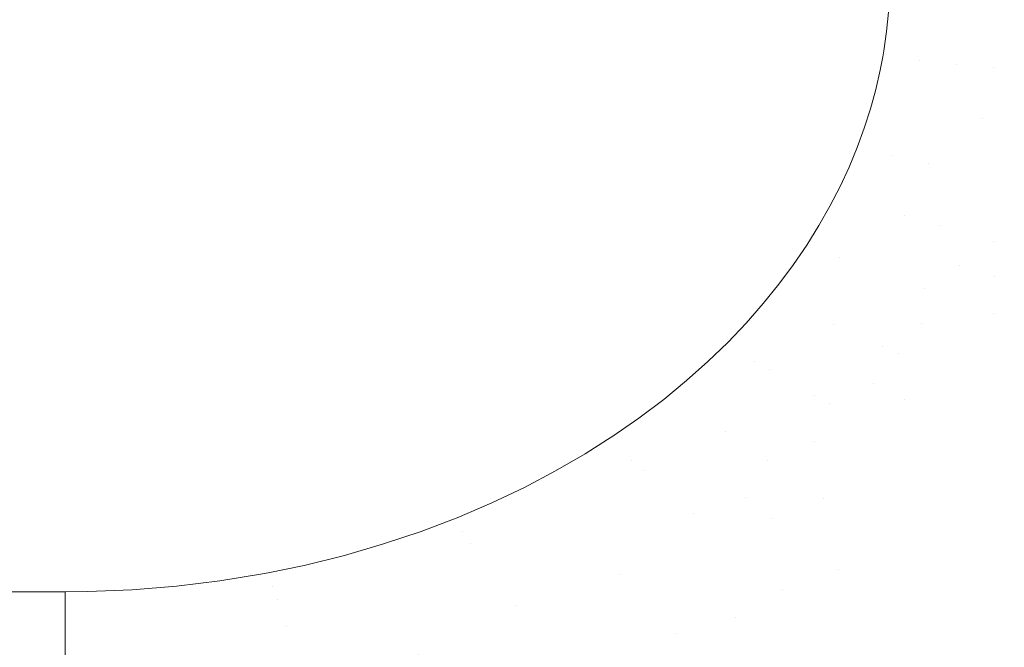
# Model space of a CAD drawing. Header units: centimetres. Extents: x -35.1 to 36.2, y 4.2 to 6.
# Tile 233 of 256: x 11.988 to 12.147, y 4.591 to 4.693. Entities that reach past the tile are written whole.
import ezdxf

# ---------------------------------------------------------------- set-up
doc = ezdxf.new("R2010")
doc.units = ezdxf.units.CM
doc.header["$LTSCALE"] = 2.54
doc.layers.add('Lucido design-1', color=7, linetype='Continuous')

# ---------------------------------------------------------------- blocks, each defined once
blk = doc.blocks.new('Gruppo-4-1')
at = {"color": 7, "linetype": 'Continuous', "lineweight": 9}
blk.add_3dface([(-34.95848, 5.90009, -2312.32217), (-34.95848, 4.30009, -2312.32217), (36.07398, 4.30009, -2312.32217), (36.07398, 5.90009, -2312.32217)], dxfattribs=at)
for points, invisible_edges in [([(-11.01345, 5.90009, -2312.72217), (12.12889, 4.69715, -2312.72217), (12.12871, 4.69402, -2312.72217), (12.12838, 4.69089, -2312.72217)], 9), ([(12.12838, 4.69089, -2312.72217), (12.12793, 4.68776, -2312.72217), (-11.01345, 5.90009, -2312.72217)], 10), ([(12.12793, 4.68776, -2312.72217), (12.12775, 4.68682, -2312.72217), (-11.01345, 5.90009, -2312.72217)], 10), ([(-11.01345, 4.70009, -2312.72217), (-11.01345, 5.90009, -2312.72217), (12.12775, 4.68682, -2312.72217)], 10), ([(-11.01341, 4.69775, -2312.72217), (-11.01345, 4.70009, -2312.72217), (12.12775, 4.68682, -2312.72217)], 10), ([(12.12838, 4.69089, -2312.72217), (12.12871, 4.69402, -2312.72217), (12.13492, 4.70009, -2312.72229), (12.13368, 4.68622, -2312.72227)], 14), ([(12.13968, 4.68562, -2312.72257), (12.13368, 4.68622, -2312.72227), (12.13595, 4.70009, -2312.72231)], 11), ([(12.13368, 4.68622, -2312.72227), (12.13492, 4.70009, -2312.72229), (12.13595, 4.70009, -2312.72231)], 9), ([(12.13595, 4.70009, -2312.72231), (12.14097, 4.70009, -2312.7226), (12.13968, 4.68562, -2312.72257)], 10), ([(12.13968, 4.68562, -2312.72257), (12.14097, 4.70009, -2312.7226), (12.14291, 4.70009, -2312.72272)], 9), ([(12.14291, 4.70009, -2312.72272), (12.14576, 4.68501, -2312.72309), (12.13968, 4.68562, -2312.72257)], 11), ([(12.14291, 4.70009, -2312.72272), (12.1471, 4.70009, -2312.72313), (12.14576, 4.68501, -2312.72309)], 10), ([(12.14576, 4.68501, -2312.72309), (12.1471, 4.70009, -2312.72313), (12.1498, 4.70009, -2312.72339)], 9), ([(12.1498, 4.70009, -2312.72339), (12.15189, 4.6844, -2312.72384), (12.14576, 4.68501, -2312.72309)], 11), ([(-11.01325, 4.69468, -2312.72217), (-11.01341, 4.69775, -2312.72217), (12.12775, 4.68682, -2312.72217)], 10), ([(-11.01297, 4.6916, -2312.72217), (-11.01325, 4.69468, -2312.72217), (12.12775, 4.68682, -2312.72217)], 10), ([(12.12775, 4.68682, -2312.72217), (-11.01225, 4.68682, -2312.72217), (-11.01255, 4.68851, -2312.72217), (-11.01297, 4.6916, -2312.72217)], 9), ([(12.12793, 4.68776, -2312.72217), (12.12838, 4.69089, -2312.72217), (12.13368, 4.68622, -2312.72227)], 10), ([(-11.01225, 4.68682, -2312.72217), (12.12775, 4.68682, -2312.72217), (11.99518, 4.60009, -2312.72217), (-10.87968, 4.60009, -2312.72217)], 11), ([(11.99881, 4.60013, -2312.72217), (11.99518, 4.60009, -2312.72217), (12.12775, 4.68682, -2312.72217)], 10), ([(12.01319, 4.601, -2312.72217), (12.00603, 4.60042, -2312.72217), (11.99881, 4.60013, -2312.72217), (12.12775, 4.68682, -2312.72217)], 12), ([(12.12775, 4.68682, -2312.72217), (12.02024, 4.60186, -2312.72217), (12.01319, 4.601, -2312.72217)], 9), ([(12.12775, 4.68682, -2312.72217), (12.02716, 4.60299, -2312.72217), (12.02024, 4.60186, -2312.72217)], 9), ([(12.12775, 4.68682, -2312.72217), (12.02811, 4.60318, -2312.72217), (12.02716, 4.60299, -2312.72217)], 9), ([(12.04047, 4.60599, -2312.72217), (12.03391, 4.60437, -2312.72217), (12.02811, 4.60318, -2312.72217), (12.12775, 4.68682, -2312.72217)], 12), ([(12.12775, 4.68682, -2312.72217), (12.04681, 4.60784, -2312.72217), (12.04047, 4.60599, -2312.72217)], 9), ([(12.12775, 4.68682, -2312.72217), (12.05291, 4.60988, -2312.72217), (12.04681, 4.60784, -2312.72217)], 9), ([(12.12775, 4.68682, -2312.72217), (12.05813, 4.61186, -2312.72217), (12.05291, 4.60988, -2312.72217)], 9), ([(12.05876, 4.6121, -2312.72217), (12.05813, 4.61186, -2312.72217), (12.12775, 4.68682, -2312.72217)], 10), ([(12.06434, 4.61449, -2312.72217), (12.05876, 4.6121, -2312.72217), (12.12775, 4.68682, -2312.72217)], 10), ([(12.06966, 4.61702, -2312.72217), (12.06434, 4.61449, -2312.72217), (12.12775, 4.68682, -2312.72217)], 10), ([(12.0747, 4.61968, -2312.72217), (12.06966, 4.61702, -2312.72217), (12.12775, 4.68682, -2312.72217)], 10), ([(12.12775, 4.68682, -2312.72217), (12.08313, 4.62476, -2312.72217), (12.07947, 4.62244, -2312.72217), (12.0747, 4.61968, -2312.72217)], 9), ([(12.08397, 4.62529, -2312.72217), (12.08313, 4.62476, -2312.72217), (12.12775, 4.68682, -2312.72217)], 10), ([(12.0882, 4.62822, -2312.72217), (12.08397, 4.62529, -2312.72217), (12.12775, 4.68682, -2312.72217)], 10), ([(12.12775, 4.68682, -2312.72217), (12.09594, 4.63431, -2312.72217), (12.09223, 4.63127, -2312.72217), (12.0882, 4.62822, -2312.72217)], 9), ([(12.09939, 4.63739, -2312.72217), (12.09594, 4.63431, -2312.72217), (12.12775, 4.68682, -2312.72217)], 10), ([(12.10261, 4.6405, -2312.72217), (12.09939, 4.63739, -2312.72217), (12.12775, 4.68682, -2312.72217)], 10), ([(12.1056, 4.64364, -2312.72217), (12.10261, 4.6405, -2312.72217), (12.12775, 4.68682, -2312.72217)], 10), ([(12.10837, 4.64679, -2312.72217), (12.1056, 4.64364, -2312.72217), (12.12775, 4.68682, -2312.72217)], 10), ([(12.11092, 4.64995, -2312.72217), (12.10837, 4.64679, -2312.72217), (12.12775, 4.68682, -2312.72217)], 10), ([(12.12775, 4.68682, -2312.72217), (12.11542, 4.65627, -2312.72217), (12.11327, 4.65311, -2312.72217), (12.11092, 4.64995, -2312.72217)], 9), ([(12.11543, 4.65628, -2312.72217), (12.11542, 4.65627, -2312.72217), (12.12775, 4.68682, -2312.72217), (12.12734, 4.68463, -2312.72217)], 10), ([(12.12734, 4.68463, -2312.72217), (12.12775, 4.68682, -2312.72217), (12.13368, 4.68622, -2312.72227)], 10), ([(12.13368, 4.68622, -2312.72227), (12.12775, 4.68682, -2312.72217), (12.12793, 4.68776, -2312.72217)], 9), ([(12.12576, 4.67836, -2312.72217), (12.12662, 4.6815, -2312.72217), (12.13368, 4.68622, -2312.72227), (12.12933, 4.67084, -2312.72227)], 14), ([(12.12662, 4.6815, -2312.72217), (12.12734, 4.68463, -2312.72217), (12.13368, 4.68622, -2312.72227)], 10), ([(12.13368, 4.68622, -2312.72227), (12.13968, 4.68562, -2312.72257), (12.13514, 4.66957, -2312.72257), (12.12933, 4.67084, -2312.72227)], 15), ([(12.13514, 4.66957, -2312.72257), (12.13968, 4.68562, -2312.72257), (12.14389, 4.67684, -2312.72309)], 11), ([(12.13968, 4.68562, -2312.72257), (12.14576, 4.68501, -2312.72309), (12.14389, 4.67684, -2312.72309)], 11), ([(12.11741, 4.65945, -2312.72217), (12.11543, 4.65628, -2312.72217), (12.12734, 4.68463, -2312.72217)], 10), ([(12.1192, 4.66261, -2312.72217), (12.11741, 4.65945, -2312.72217), (12.12734, 4.68463, -2312.72217)], 10), ([(12.12083, 4.66577, -2312.72217), (12.1192, 4.66261, -2312.72217), (12.12734, 4.68463, -2312.72217)], 10), ([(12.12229, 4.66893, -2312.72217), (12.12083, 4.66577, -2312.72217), (12.12734, 4.68463, -2312.72217)], 10), ([(12.1236, 4.67208, -2312.72217), (12.12229, 4.66893, -2312.72217), (12.12734, 4.68463, -2312.72217)], 10), ([(12.12475, 4.67522, -2312.72217), (12.1236, 4.67208, -2312.72217), (12.12734, 4.68463, -2312.72217)], 10), ([(12.12734, 4.68463, -2312.72217), (12.12662, 4.6815, -2312.72217), (12.12576, 4.67836, -2312.72217), (12.12475, 4.67522, -2312.72217)], 8), ([(12.14389, 4.67684, -2312.72309), (12.14576, 4.68501, -2312.72309), (12.15189, 4.6844, -2312.72384), (12.14994, 4.67589, -2312.72384)], 15), ([(12.12475, 4.67522, -2312.72217), (12.12576, 4.67836, -2312.72217), (12.12933, 4.67084, -2312.72227)], 10), ([(12.14389, 4.67684, -2312.72309), (12.14103, 4.66829, -2312.72309), (12.13514, 4.66957, -2312.72257)], 11), ([(12.14994, 4.67589, -2312.72384), (12.14697, 4.66699, -2312.72384), (12.14103, 4.66829, -2312.72309), (12.14389, 4.67684, -2312.72309)], 15), ([(12.14995, 4.66634, -2312.7243), (12.14697, 4.66699, -2312.72384), (12.14994, 4.67589, -2312.72384)], 11), ([(12.12933, 4.67084, -2312.72227), (12.1236, 4.67208, -2312.72217), (12.12475, 4.67522, -2312.72217)], 9), ([(12.1192, 4.66261, -2312.72217), (12.12083, 4.66577, -2312.72217), (12.12933, 4.67084, -2312.72227), (12.12078, 4.65431, -2312.72227)], 14), ([(12.12078, 4.65431, -2312.72227), (12.12933, 4.67084, -2312.72227), (12.1313, 4.66106, -2312.72257)], 11), ([(12.12083, 4.66577, -2312.72217), (12.12229, 4.66893, -2312.72217), (12.12933, 4.67084, -2312.72227)], 10), ([(12.12229, 4.66893, -2312.72217), (12.1236, 4.67208, -2312.72217), (12.12933, 4.67084, -2312.72227)], 10), ([(12.12933, 4.67084, -2312.72227), (12.13514, 4.66957, -2312.72257), (12.1313, 4.66106, -2312.72257)], 11), ([(12.1313, 4.66106, -2312.72257), (12.13514, 4.66957, -2312.72257), (12.14103, 4.66829, -2312.72309), (12.13703, 4.65942, -2312.72309)], 15), ([(12.13703, 4.65942, -2312.72309), (12.14103, 4.66829, -2312.72309), (12.14697, 4.66699, -2312.72384), (12.14281, 4.65776, -2312.72384)], 15), ([(12.14571, 4.65693, -2312.7243), (12.14281, 4.65776, -2312.72384), (12.14697, 4.66699, -2312.72384), (12.14995, 4.66634, -2312.7243)], 15), ([(12.14571, 4.65693, -2312.7243), (12.14995, 4.66634, -2312.7243), (12.15095, 4.66093, -2312.72482)], 11), ([(12.11741, 4.65945, -2312.72217), (12.1192, 4.66261, -2312.72217), (12.12078, 4.65431, -2312.72227)], 10), ([(12.1313, 4.66106, -2312.72257), (12.12623, 4.65233, -2312.72257), (12.12078, 4.65431, -2312.72227)], 11), ([(12.13703, 4.65942, -2312.72309), (12.13174, 4.65032, -2312.72309), (12.12623, 4.65233, -2312.72257), (12.1313, 4.66106, -2312.72257)], 15), ([(12.15095, 4.66093, -2312.72482), (12.14862, 4.6561, -2312.72482), (12.14571, 4.65693, -2312.7243)], 11), ([(12.11543, 4.65628, -2312.72217), (12.11741, 4.65945, -2312.72217), (12.12078, 4.65431, -2312.72227)], 10), ([(12.13452, 4.64931, -2312.72344), (12.13174, 4.65032, -2312.72309), (12.13703, 4.65942, -2312.72309)], 11), ([(12.13452, 4.64931, -2312.72344), (12.13703, 4.65942, -2312.72309), (12.14023, 4.65305, -2312.72384)], 11), ([(12.13703, 4.65942, -2312.72309), (12.14281, 4.65776, -2312.72384), (12.14023, 4.65305, -2312.72384)], 11), ([(12.14023, 4.65305, -2312.72384), (12.14281, 4.65776, -2312.72384), (12.14571, 4.65693, -2312.7243)], 11), ([(12.14571, 4.65693, -2312.7243), (12.14595, 4.6512, -2312.72482), (12.14023, 4.65305, -2312.72384)], 11), ([(12.14571, 4.65693, -2312.7243), (12.14862, 4.6561, -2312.72482), (12.14595, 4.6512, -2312.72482)], 11), ([(12.11327, 4.65311, -2312.72217), (12.11542, 4.65627, -2312.72217), (12.12078, 4.65431, -2312.72227)], 10), ([(12.12078, 4.65431, -2312.72227), (12.11542, 4.65627, -2312.72217), (12.11543, 4.65628, -2312.72217)], 9), ([(12.14595, 4.6512, -2312.72482), (12.14862, 4.6561, -2312.72482), (12.15445, 4.65443, -2312.72603), (12.15167, 4.64934, -2312.72603)], 15), ([(12.10837, 4.64679, -2312.72217), (12.11092, 4.64995, -2312.72217), (12.12078, 4.65431, -2312.72227), (12.10697, 4.63741, -2312.72227)], 14), ([(12.10938, 4.63606, -2312.7224), (12.10697, 4.63741, -2312.72227), (12.12078, 4.65431, -2312.72227)], 11), ([(12.10938, 4.63606, -2312.7224), (12.12078, 4.65431, -2312.72227), (12.11977, 4.64349, -2312.72257)], 11), ([(12.11092, 4.64995, -2312.72217), (12.11327, 4.65311, -2312.72217), (12.12078, 4.65431, -2312.72227)], 10), ([(12.12078, 4.65431, -2312.72227), (12.12623, 4.65233, -2312.72257), (12.11977, 4.64349, -2312.72257)], 11), ([(12.11977, 4.64349, -2312.72257), (12.12623, 4.65233, -2312.72257), (12.13174, 4.65032, -2312.72309), (12.12501, 4.64111, -2312.72309)], 15), ([(12.14023, 4.65305, -2312.72384), (12.1373, 4.64829, -2312.72384), (12.13452, 4.64931, -2312.72344)], 11), ([(12.14595, 4.6512, -2312.72482), (12.1429, 4.64626, -2312.72482), (12.1373, 4.64829, -2312.72384), (12.14023, 4.65305, -2312.72384)], 15), ([(12.12765, 4.63991, -2312.72344), (12.12501, 4.64111, -2312.72309), (12.13174, 4.65032, -2312.72309), (12.13452, 4.64931, -2312.72344)], 15), ([(12.14571, 4.64523, -2312.72539), (12.1429, 4.64626, -2312.72482), (12.14595, 4.6512, -2312.72482)], 11), ([(12.14571, 4.64523, -2312.72539), (12.14595, 4.6512, -2312.72482), (12.15167, 4.64934, -2312.72603)], 11), ([(12.12765, 4.63991, -2312.72344), (12.13452, 4.64931, -2312.72344), (12.134, 4.64351, -2312.72384)], 11), ([(12.13452, 4.64931, -2312.72344), (12.1373, 4.64829, -2312.72384), (12.134, 4.64351, -2312.72384)], 11), ([(12.15167, 4.64934, -2312.72603), (12.14851, 4.64421, -2312.72603), (12.14571, 4.64523, -2312.72539)], 11), ([(12.134, 4.64351, -2312.72384), (12.1373, 4.64829, -2312.72384), (12.1429, 4.64626, -2312.72482), (12.13947, 4.64128, -2312.72482)], 15), ([(12.1056, 4.64364, -2312.72217), (12.10837, 4.64679, -2312.72217), (12.10697, 4.63741, -2312.72227)], 10), ([(12.14221, 4.64016, -2312.72539), (12.13947, 4.64128, -2312.72482), (12.1429, 4.64626, -2312.72482), (12.14571, 4.64523, -2312.72539)], 15), ([(12.14571, 4.64523, -2312.72539), (12.14851, 4.64421, -2312.72603), (12.14495, 4.63905, -2312.72603), (12.14221, 4.64016, -2312.72539)], 15), ([(12.10697, 4.63741, -2312.72227), (12.10261, 4.6405, -2312.72217), (12.1056, 4.64364, -2312.72217)], 9), ([(12.14768, 4.63793, -2312.72673), (12.14495, 4.63905, -2312.72603), (12.14851, 4.64421, -2312.72603), (12.15131, 4.64319, -2312.72673)], 15), ([(12.11977, 4.64349, -2312.72257), (12.11181, 4.6347, -2312.72257), (12.10938, 4.63606, -2312.7224)], 11), ([(12.11426, 4.63333, -2312.72281), (12.11181, 4.6347, -2312.72257), (12.11977, 4.64349, -2312.72257)], 11), ([(12.11672, 4.63195, -2312.72309), (12.11426, 4.63333, -2312.72281), (12.11977, 4.64349, -2312.72257)], 11), ([(12.11977, 4.64349, -2312.72257), (12.12501, 4.64111, -2312.72309), (12.11672, 4.63195, -2312.72309)], 11), ([(12.134, 4.64351, -2312.72384), (12.1303, 4.63871, -2312.72384), (12.12765, 4.63991, -2312.72344)], 11), ([(12.13947, 4.64128, -2312.72482), (12.13562, 4.63629, -2312.72482), (12.1303, 4.63871, -2312.72384), (12.134, 4.64351, -2312.72384)], 15), ([(12.09939, 4.63739, -2312.72217), (12.10261, 4.6405, -2312.72217), (12.10697, 4.63741, -2312.72227)], 10), ([(12.11919, 4.63056, -2312.72344), (12.11672, 4.63195, -2312.72309), (12.12501, 4.64111, -2312.72309), (12.12765, 4.63991, -2312.72344)], 15), ([(12.13829, 4.63508, -2312.72539), (12.13562, 4.63629, -2312.72482), (12.13947, 4.64128, -2312.72482), (12.14221, 4.64016, -2312.72539)], 15), ([(12.11919, 4.63056, -2312.72344), (12.12765, 4.63991, -2312.72344), (12.1262, 4.63392, -2312.72384)], 11), ([(12.12765, 4.63991, -2312.72344), (12.1303, 4.63871, -2312.72384), (12.1262, 4.63392, -2312.72384)], 11), ([(12.14221, 4.64016, -2312.72539), (12.14495, 4.63905, -2312.72603), (12.14096, 4.63387, -2312.72603), (12.13829, 4.63508, -2312.72539)], 15), ([(12.14362, 4.63266, -2312.72673), (12.14096, 4.63387, -2312.72603), (12.14495, 4.63905, -2312.72603), (12.14768, 4.63793, -2312.72673)], 15), ([(12.10697, 4.63741, -2312.72227), (12.08706, 4.62139, -2312.72227), (12.09223, 4.63127, -2312.72217), (12.09594, 4.63431, -2312.72217)], 11), ([(12.08905, 4.61969, -2312.7224), (12.08706, 4.62139, -2312.72227), (12.10697, 4.63741, -2312.72227), (12.10938, 4.63606, -2312.7224)], 15), ([(12.09594, 4.63431, -2312.72217), (12.09939, 4.63739, -2312.72217), (12.10697, 4.63741, -2312.72227)], 10), ([(12.12878, 4.63262, -2312.7243), (12.1262, 4.63392, -2312.72384), (12.1303, 4.63871, -2312.72384)], 11), ([(12.13136, 4.63132, -2312.72482), (12.12878, 4.63262, -2312.7243), (12.1303, 4.63871, -2312.72384)], 11), ([(12.1303, 4.63871, -2312.72384), (12.13562, 4.63629, -2312.72482), (12.13136, 4.63132, -2312.72482)], 11), ([(12.14768, 4.63793, -2312.72673), (12.15042, 4.63682, -2312.72749), (12.14628, 4.63145, -2312.72749), (12.14362, 4.63266, -2312.72673)], 15), ([(12.08905, 4.61969, -2312.7224), (12.10938, 4.63606, -2312.7224), (12.10225, 4.62612, -2312.72257)], 11), ([(12.10938, 4.63606, -2312.7224), (12.11181, 4.6347, -2312.72257), (12.10225, 4.62612, -2312.72257)], 11), ([(12.13394, 4.63001, -2312.72539), (12.13136, 4.63132, -2312.72482), (12.13562, 4.63629, -2312.72482), (12.13829, 4.63508, -2312.72539)], 15), ([(12.14894, 4.63025, -2312.72831), (12.14628, 4.63145, -2312.72749), (12.15042, 4.63682, -2312.72749), (12.15314, 4.63571, -2312.72831)], 15), ([(12.1045, 4.62457, -2312.72281), (12.10225, 4.62612, -2312.72257), (12.11181, 4.6347, -2312.72257), (12.11426, 4.63333, -2312.72281)], 15), ([(12.13829, 4.63508, -2312.72539), (12.14096, 4.63387, -2312.72603), (12.13653, 4.62871, -2312.72603), (12.13394, 4.63001, -2312.72539)], 15), ([(12.11426, 4.63333, -2312.72281), (12.11672, 4.63195, -2312.72309), (12.10676, 4.62301, -2312.72309), (12.1045, 4.62457, -2312.72281)], 15), ([(12.1262, 4.63392, -2312.72384), (12.12167, 4.62917, -2312.72384), (12.11919, 4.63056, -2312.72344)], 11), ([(12.12416, 4.62778, -2312.7243), (12.12167, 4.62917, -2312.72384), (12.1262, 4.63392, -2312.72384), (12.12878, 4.63262, -2312.7243)], 15), ([(12.12878, 4.63262, -2312.7243), (12.13136, 4.63132, -2312.72482), (12.12665, 4.62638, -2312.72482), (12.12416, 4.62778, -2312.7243)], 15), ([(12.13911, 4.6274, -2312.72673), (12.13653, 4.62871, -2312.72603), (12.14096, 4.63387, -2312.72603), (12.14362, 4.63266, -2312.72673)], 15), ([(12.14362, 4.63266, -2312.72673), (12.14628, 4.63145, -2312.72749), (12.14169, 4.6261, -2312.72749), (12.13911, 4.6274, -2312.72673)], 15), ([(12.0882, 4.62822, -2312.72217), (12.09223, 4.63127, -2312.72217), (12.08706, 4.62139, -2312.72227)], 10), ([(12.10903, 4.62144, -2312.72344), (12.10676, 4.62301, -2312.72309), (12.11672, 4.63195, -2312.72309), (12.11919, 4.63056, -2312.72344)], 15), ([(12.12915, 4.62498, -2312.72539), (12.12665, 4.62638, -2312.72482), (12.13136, 4.63132, -2312.72482), (12.13394, 4.63001, -2312.72539)], 15), ([(12.14427, 4.6248, -2312.72831), (12.14169, 4.6261, -2312.72749), (12.14628, 4.63145, -2312.72749), (12.14894, 4.63025, -2312.72831)], 15), ([(12.10903, 4.62144, -2312.72344), (12.11919, 4.63056, -2312.72344), (12.11671, 4.62448, -2312.72384)], 11), ([(12.11919, 4.63056, -2312.72344), (12.12167, 4.62917, -2312.72384), (12.11671, 4.62448, -2312.72384)], 11), ([(12.13394, 4.63001, -2312.72539), (12.13653, 4.62871, -2312.72603), (12.13164, 4.62358, -2312.72603), (12.12915, 4.62498, -2312.72539)], 15), ([(12.14894, 4.63025, -2312.72831), (12.15158, 4.62905, -2312.72919), (12.14683, 4.6235, -2312.72919), (12.14427, 4.6248, -2312.72831)], 15), ([(12.08397, 4.62529, -2312.72217), (12.0882, 4.62822, -2312.72217), (12.08706, 4.62139, -2312.72227)], 10), ([(12.1191, 4.62299, -2312.7243), (12.11671, 4.62448, -2312.72384), (12.12167, 4.62917, -2312.72384), (12.12416, 4.62778, -2312.7243)], 15), ([(12.12416, 4.62778, -2312.7243), (12.12665, 4.62638, -2312.72482), (12.12149, 4.6215, -2312.72482), (12.1191, 4.62299, -2312.7243)], 15), ([(12.13414, 4.62218, -2312.72673), (12.13164, 4.62358, -2312.72603), (12.13653, 4.62871, -2312.72603), (12.13911, 4.6274, -2312.72673)], 15), ([(12.14683, 4.6235, -2312.72919), (12.15158, 4.62905, -2312.72919), (12.15421, 4.62785, -2312.73014), (12.14938, 4.62222, -2312.73014)], 15), ([(12.10225, 4.62612, -2312.72257), (12.09104, 4.61798, -2312.72257), (12.08905, 4.61969, -2312.7224)], 11), ([(12.09305, 4.61625, -2312.72281), (12.09104, 4.61798, -2312.72257), (12.10225, 4.62612, -2312.72257), (12.1045, 4.62457, -2312.72281)], 15), ([(12.12389, 4.62001, -2312.72539), (12.12149, 4.6215, -2312.72482), (12.12665, 4.62638, -2312.72482), (12.12915, 4.62498, -2312.72539)], 15), ([(12.13911, 4.6274, -2312.72673), (12.14169, 4.6261, -2312.72749), (12.13663, 4.62078, -2312.72749), (12.13414, 4.62218, -2312.72673)], 15), ([(12.13911, 4.61939, -2312.72831), (12.13663, 4.62078, -2312.72749), (12.14169, 4.6261, -2312.72749), (12.14427, 4.6248, -2312.72831)], 15), ([(12.07947, 4.62244, -2312.72217), (12.08313, 4.62476, -2312.72217), (12.08706, 4.62139, -2312.72227)], 10), ([(12.08706, 4.62139, -2312.72227), (12.08313, 4.62476, -2312.72217), (12.08397, 4.62529, -2312.72217)], 9), ([(12.1045, 4.62457, -2312.72281), (12.10676, 4.62301, -2312.72309), (12.09508, 4.61452, -2312.72309), (12.09305, 4.61625, -2312.72281)], 15), ([(12.11671, 4.62448, -2312.72384), (12.1113, 4.61987, -2312.72384), (12.10903, 4.62144, -2312.72344)], 11), ([(12.11359, 4.61829, -2312.7243), (12.1113, 4.61987, -2312.72384), (12.11671, 4.62448, -2312.72384), (12.1191, 4.62299, -2312.7243)], 15), ([(12.12915, 4.62498, -2312.72539), (12.13164, 4.62358, -2312.72603), (12.12629, 4.61852, -2312.72603), (12.12389, 4.62001, -2312.72539)], 15), ([(12.14427, 4.6248, -2312.72831), (12.14683, 4.6235, -2312.72919), (12.14159, 4.618, -2312.72919), (12.13911, 4.61939, -2312.72831)], 15), ([(12.09711, 4.61278, -2312.72344), (12.09508, 4.61452, -2312.72309), (12.10676, 4.62301, -2312.72309), (12.10903, 4.62144, -2312.72344)], 15), ([(12.1191, 4.62299, -2312.7243), (12.12149, 4.6215, -2312.72482), (12.11588, 4.61671, -2312.72482), (12.11359, 4.61829, -2312.7243)], 15), ([(12.12869, 4.61702, -2312.72673), (12.12629, 4.61852, -2312.72603), (12.13164, 4.62358, -2312.72603), (12.13414, 4.62218, -2312.72673)], 15), ([(12.14938, 4.62222, -2312.73014), (12.14405, 4.61662, -2312.73014), (12.14159, 4.618, -2312.72919), (12.14683, 4.6235, -2312.72919)], 15), ([(12.06966, 4.61702, -2312.72217), (12.0747, 4.61968, -2312.72217), (12.08706, 4.62139, -2312.72227), (12.06094, 4.60792, -2312.72227)], 14), ([(12.06236, 4.60593, -2312.7224), (12.06094, 4.60792, -2312.72227), (12.08706, 4.62139, -2312.72227), (12.08905, 4.61969, -2312.7224)], 15), ([(12.0747, 4.61968, -2312.72217), (12.07947, 4.62244, -2312.72217), (12.08706, 4.62139, -2312.72227)], 10), ([(12.09711, 4.61278, -2312.72344), (12.10903, 4.62144, -2312.72344), (12.10545, 4.61538, -2312.72384)], 11), ([(12.10903, 4.62144, -2312.72344), (12.1113, 4.61987, -2312.72384), (12.10545, 4.61538, -2312.72384)], 11), ([(12.11817, 4.61513, -2312.72539), (12.11588, 4.61671, -2312.72482), (12.12149, 4.6215, -2312.72482), (12.12389, 4.62001, -2312.72539)], 15), ([(12.13414, 4.62218, -2312.72673), (12.13663, 4.62078, -2312.72749), (12.13108, 4.61553, -2312.72749), (12.12869, 4.61702, -2312.72673)], 15), ([(12.15192, 4.62093, -2312.73114), (12.1465, 4.61525, -2312.73114), (12.14405, 4.61662, -2312.73014), (12.14938, 4.62222, -2312.73014)], 15), ([(12.08905, 4.61969, -2312.7224), (12.09104, 4.61798, -2312.72257), (12.06379, 4.60393, -2312.72257), (12.06236, 4.60593, -2312.7224)], 15), ([(12.10762, 4.61371, -2312.7243), (12.10545, 4.61538, -2312.72384), (12.1113, 4.61987, -2312.72384), (12.11359, 4.61829, -2312.7243)], 15), ([(12.12389, 4.62001, -2312.72539), (12.12629, 4.61852, -2312.72603), (12.12046, 4.61355, -2312.72603), (12.11817, 4.61513, -2312.72539)], 15), ([(12.13108, 4.61553, -2312.72749), (12.13663, 4.62078, -2312.72749), (12.13911, 4.61939, -2312.72831), (12.13347, 4.61405, -2312.72831)], 15), ([(12.15444, 4.61966, -2312.73221), (12.14894, 4.61388, -2312.73221), (12.1465, 4.61525, -2312.73114), (12.15192, 4.62093, -2312.73114)], 15), ([(12.11359, 4.61829, -2312.7243), (12.11588, 4.61671, -2312.72482), (12.10979, 4.61204, -2312.72482), (12.10762, 4.61371, -2312.7243)], 15), ([(12.12275, 4.61196, -2312.72673), (12.12046, 4.61355, -2312.72603), (12.12629, 4.61852, -2312.72603), (12.12869, 4.61702, -2312.72673)], 15), ([(12.13347, 4.61405, -2312.72831), (12.13911, 4.61939, -2312.72831), (12.14159, 4.618, -2312.72919), (12.13585, 4.61257, -2312.72919)], 15), ([(12.06434, 4.61449, -2312.72217), (12.06966, 4.61702, -2312.72217), (12.06094, 4.60792, -2312.72227)], 10), ([(12.06523, 4.60191, -2312.72281), (12.06379, 4.60393, -2312.72257), (12.09104, 4.61798, -2312.72257), (12.09305, 4.61625, -2312.72281)], 15), ([(12.10979, 4.61204, -2312.72482), (12.11588, 4.61671, -2312.72482), (12.11817, 4.61513, -2312.72539)], 11), ([(12.12869, 4.61702, -2312.72673), (12.13108, 4.61553, -2312.72749), (12.12504, 4.61038, -2312.72749), (12.12275, 4.61196, -2312.72673)], 15), ([(12.13585, 4.61257, -2312.72919), (12.14159, 4.618, -2312.72919), (12.14405, 4.61662, -2312.73014), (12.13821, 4.6111, -2312.73014)], 15), ([(12.13821, 4.6111, -2312.73014), (12.14405, 4.61662, -2312.73014), (12.1465, 4.61525, -2312.73114), (12.14057, 4.60963, -2312.73114)], 15), ([(12.09305, 4.61625, -2312.72281), (12.09508, 4.61452, -2312.72309), (12.06667, 4.59988, -2312.72309), (12.06523, 4.60191, -2312.72281)], 15), ([(12.10545, 4.61538, -2312.72384), (12.09915, 4.61104, -2312.72384), (12.09711, 4.61278, -2312.72344)], 11), ([(12.10119, 4.60929, -2312.7243), (12.09915, 4.61104, -2312.72384), (12.10545, 4.61538, -2312.72384), (12.10762, 4.61371, -2312.7243)], 15), ([(12.11817, 4.61513, -2312.72539), (12.10529, 4.60577, -2312.72539), (12.10979, 4.61204, -2312.72482)], 11), ([(12.11817, 4.61513, -2312.72539), (12.12046, 4.61355, -2312.72603), (12.10734, 4.60402, -2312.72603), (12.10529, 4.60577, -2312.72539)], 15), ([(12.13347, 4.61405, -2312.72831), (12.12732, 4.60881, -2312.72831), (12.12504, 4.61038, -2312.72749), (12.13108, 4.61553, -2312.72749)], 15), ([(12.14057, 4.60963, -2312.73114), (12.1465, 4.61525, -2312.73114), (12.14894, 4.61388, -2312.73221), (12.1429, 4.60818, -2312.73221)], 15), ([(12.05953, 4.60989, -2312.72219), (12.05876, 4.6121, -2312.72217), (12.06434, 4.61449, -2312.72217)], 9), ([(12.06434, 4.61449, -2312.72217), (12.06094, 4.60792, -2312.72227), (12.05953, 4.60989, -2312.72219)], 11), ([(12.06813, 4.59784, -2312.72344), (12.06667, 4.59988, -2312.72309), (12.09508, 4.61452, -2312.72309), (12.09711, 4.61278, -2312.72344)], 15), ([(12.10762, 4.61371, -2312.7243), (12.10979, 4.61204, -2312.72482), (12.10324, 4.60753, -2312.72482), (12.10119, 4.60929, -2312.7243)], 15), ([(12.10939, 4.60226, -2312.72673), (12.10734, 4.60402, -2312.72603), (12.12046, 4.61355, -2312.72603), (12.12275, 4.61196, -2312.72673)], 15), ([(12.13585, 4.61257, -2312.72919), (12.12959, 4.60724, -2312.72919), (12.12732, 4.60881, -2312.72831), (12.13347, 4.61405, -2312.72831)], 15), ([(12.1429, 4.60818, -2312.73221), (12.14894, 4.61388, -2312.73221), (12.15135, 4.61253, -2312.73334), (12.14522, 4.60674, -2312.73334)], 15), ([(12.05291, 4.60988, -2312.72217), (12.05813, 4.61186, -2312.72217), (12.05953, 4.60989, -2312.72219)], 10), ([(12.05953, 4.60989, -2312.72219), (12.05813, 4.61186, -2312.72217), (12.05876, 4.6121, -2312.72217)], 9), ([(12.06813, 4.59784, -2312.72344), (12.09711, 4.61278, -2312.72344), (12.08521, 4.60292, -2312.72384)], 11), ([(12.09711, 4.61278, -2312.72344), (12.09915, 4.61104, -2312.72384), (12.08521, 4.60292, -2312.72384)], 11), ([(12.10529, 4.60577, -2312.72539), (12.10324, 4.60753, -2312.72482), (12.10979, 4.61204, -2312.72482)], 11), ([(12.12275, 4.61196, -2312.72673), (12.12504, 4.61038, -2312.72749), (12.11144, 4.6005, -2312.72749), (12.10939, 4.60226, -2312.72673)], 15), ([(12.13821, 4.6111, -2312.73014), (12.13185, 4.60568, -2312.73014), (12.12959, 4.60724, -2312.72919), (12.13585, 4.61257, -2312.72919)], 15), ([(12.14752, 4.60531, -2312.73453), (12.14522, 4.60674, -2312.73334), (12.15135, 4.61253, -2312.73334), (12.15374, 4.61119, -2312.73453)], 15), ([(12.08698, 4.60101, -2312.7243), (12.08521, 4.60292, -2312.72384), (12.09915, 4.61104, -2312.72384), (12.10119, 4.60929, -2312.7243)], 15), ([(12.11144, 4.6005, -2312.72749), (12.12504, 4.61038, -2312.72749), (12.12066, 4.6037, -2312.72831)], 11), ([(12.12504, 4.61038, -2312.72749), (12.12732, 4.60881, -2312.72831), (12.12066, 4.6037, -2312.72831)], 11), ([(12.14057, 4.60963, -2312.73114), (12.1341, 4.60412, -2312.73114), (12.13185, 4.60568, -2312.73014), (12.13821, 4.6111, -2312.73014)], 15), ([(12.05953, 4.60989, -2312.72219), (12.02884, 4.60101, -2312.72219), (12.04047, 4.60599, -2312.72217), (12.04681, 4.60784, -2312.72217)], 11), ([(12.05953, 4.60989, -2312.72219), (12.06094, 4.60792, -2312.72227), (12.02958, 4.59884, -2312.72227), (12.02884, 4.60101, -2312.72219)], 15), ([(12.05953, 4.60989, -2312.72219), (12.04681, 4.60784, -2312.72217), (12.05291, 4.60988, -2312.72217)], 9), ([(12.10119, 4.60929, -2312.7243), (12.10324, 4.60753, -2312.72482), (12.08875, 4.5991, -2312.72482), (12.08698, 4.60101, -2312.7243)], 15), ([(12.12066, 4.6037, -2312.72831), (12.12732, 4.60881, -2312.72831), (12.12959, 4.60724, -2312.72919), (12.12281, 4.60204, -2312.72919)], 15), ([(12.1429, 4.60818, -2312.73221), (12.13633, 4.60258, -2312.73221), (12.1341, 4.60412, -2312.73114), (12.14057, 4.60963, -2312.73114)], 15), ([(12.03032, 4.59666, -2312.7224), (12.02958, 4.59884, -2312.72227), (12.06094, 4.60792, -2312.72227), (12.06236, 4.60593, -2312.7224)], 15), ([(12.09053, 4.59718, -2312.72539), (12.08875, 4.5991, -2312.72482), (12.10324, 4.60753, -2312.72482), (12.10529, 4.60577, -2312.72539)], 15), ([(12.12496, 4.60039, -2312.73014), (12.12281, 4.60204, -2312.72919), (12.12959, 4.60724, -2312.72919), (12.13185, 4.60568, -2312.73014)], 15), ([(12.14522, 4.60674, -2312.73334), (12.13855, 4.60105, -2312.73334), (12.13633, 4.60258, -2312.73221), (12.1429, 4.60818, -2312.73221)], 15), ([(12.02884, 4.60101, -2312.72219), (12.03391, 4.60437, -2312.72217), (12.04047, 4.60599, -2312.72217)], 9), ([(12.06236, 4.60593, -2312.7224), (12.06379, 4.60393, -2312.72257), (12.03107, 4.59446, -2312.72257), (12.03032, 4.59666, -2312.7224)], 15), ([(12.10529, 4.60577, -2312.72539), (12.10734, 4.60402, -2312.72603), (12.09231, 4.59526, -2312.72603), (12.09053, 4.59718, -2312.72539)], 15), ([(12.13185, 4.60568, -2312.73014), (12.1341, 4.60412, -2312.73114), (12.1271, 4.59875, -2312.73114), (12.12496, 4.60039, -2312.73014)], 15), ([(12.14074, 4.59953, -2312.73453), (12.13855, 4.60105, -2312.73334), (12.14522, 4.60674, -2312.73334), (12.14752, 4.60531, -2312.73453)], 15), ([(12.14752, 4.60531, -2312.73453), (12.1498, 4.60389, -2312.73579), (12.14292, 4.59803, -2312.73579), (12.14074, 4.59953, -2312.73453)], 15), ([(12.02884, 4.60101, -2312.72219), (12.02811, 4.60318, -2312.72217), (12.03391, 4.60437, -2312.72217)], 9), ([(12.03182, 4.59224, -2312.72281), (12.03107, 4.59446, -2312.72257), (12.06379, 4.60393, -2312.72257), (12.06523, 4.60191, -2312.72281)], 15), ([(12.09408, 4.59335, -2312.72673), (12.09231, 4.59526, -2312.72603), (12.10734, 4.60402, -2312.72603), (12.10939, 4.60226, -2312.72673)], 15), ([(12.12066, 4.6037, -2312.72831), (12.11348, 4.59876, -2312.72831), (12.11144, 4.6005, -2312.72749)], 11), ([(12.12281, 4.60204, -2312.72919), (12.11552, 4.59701, -2312.72919), (12.11348, 4.59876, -2312.72831), (12.12066, 4.6037, -2312.72831)], 15), ([(12.12922, 4.59712, -2312.73221), (12.1271, 4.59875, -2312.73114), (12.1341, 4.60412, -2312.73114), (12.13633, 4.60258, -2312.73221)], 15), ([(12.14507, 4.59655, -2312.7371), (12.14292, 4.59803, -2312.73579), (12.1498, 4.60389, -2312.73579), (12.15204, 4.60249, -2312.7371)], 15), ([(12.02884, 4.60101, -2312.72219), (12.02024, 4.60186, -2312.72217), (12.02716, 4.60299, -2312.72217)], 9), ([(12.02716, 4.60299, -2312.72217), (12.02811, 4.60318, -2312.72217), (12.02884, 4.60101, -2312.72219)], 10), ([(12.08521, 4.60292, -2312.72384), (12.06959, 4.5958, -2312.72384), (12.06813, 4.59784, -2312.72344)], 11), ([(12.07105, 4.59375, -2312.7243), (12.06959, 4.5958, -2312.72384), (12.08521, 4.60292, -2312.72384), (12.08698, 4.60101, -2312.7243)], 15), ([(12.09408, 4.59335, -2312.72673), (12.10939, 4.60226, -2312.72673), (12.10389, 4.59585, -2312.72749)], 11), ([(12.10939, 4.60226, -2312.72673), (12.11144, 4.6005, -2312.72749), (12.10389, 4.59585, -2312.72749)], 11), ([(12.13633, 4.60258, -2312.73221), (12.13855, 4.60105, -2312.73334), (12.13132, 4.5955, -2312.73334), (12.12922, 4.59712, -2312.73221)], 15), ([(12.15204, 4.60249, -2312.7371), (12.15426, 4.60111, -2312.73847), (12.14719, 4.59508, -2312.73847), (12.14507, 4.59655, -2312.7371)], 15), ([(11.99518, 4.59573, -2312.72227), (11.99518, 4.59787, -2312.72222), (12.02884, 4.60101, -2312.72219)], 10), ([(12.02884, 4.60101, -2312.72219), (11.99518, 4.59787, -2312.72222), (12.00603, 4.60042, -2312.72217), (12.01319, 4.601, -2312.72217)], 11), ([(12.02884, 4.60101, -2312.72219), (12.02958, 4.59884, -2312.72227), (11.99518, 4.59573, -2312.72227)], 11), ([(12.02884, 4.60101, -2312.72219), (12.01319, 4.601, -2312.72217), (12.02024, 4.60186, -2312.72217)], 9), ([(12.06523, 4.60191, -2312.72281), (12.06667, 4.59988, -2312.72309), (12.03258, 4.59001, -2312.72309), (12.03182, 4.59224, -2312.72281)], 15), ([(12.08698, 4.60101, -2312.7243), (12.08875, 4.5991, -2312.72482), (12.07252, 4.59169, -2312.72482), (12.07105, 4.59375, -2312.7243)], 15), ([(12.10389, 4.59585, -2312.72749), (12.11144, 4.6005, -2312.72749), (12.11348, 4.59876, -2312.72831), (12.1058, 4.59402, -2312.72831)], 15), ([(12.11754, 4.59528, -2312.73014), (12.11552, 4.59701, -2312.72919), (12.12281, 4.60204, -2312.72919), (12.12496, 4.60039, -2312.73014)], 15), ([(12.13341, 4.5939, -2312.73453), (12.13132, 4.5955, -2312.73334), (12.13855, 4.60105, -2312.73334), (12.14074, 4.59953, -2312.73453)], 15), ([(12.14928, 4.59364, -2312.7399), (12.14719, 4.59508, -2312.73847), (12.15426, 4.60111, -2312.73847), (12.15645, 4.59975, -2312.7399)], 15), ([(-10.87968, 4.59787, -2312.72222), (-10.87968, 4.60009, -2312.72217), (11.99518, 4.60009, -2312.72217), (11.99518, 4.59787, -2312.72222)], 8), ([(11.99881, 4.60013, -2312.72217), (12.00603, 4.60042, -2312.72217), (11.99518, 4.59787, -2312.72222)], 10), ([(11.99518, 4.59787, -2312.72222), (11.99518, 4.60009, -2312.72217), (11.99881, 4.60013, -2312.72217)], 8), ([(12.03334, 4.58778, -2312.72344), (12.03258, 4.59001, -2312.72309), (12.06667, 4.59988, -2312.72309), (12.06813, 4.59784, -2312.72344)], 15), ([(12.07398, 4.58963, -2312.72539), (12.07252, 4.59169, -2312.72482), (12.08875, 4.5991, -2312.72482), (12.09053, 4.59718, -2312.72539)], 15), ([(12.12496, 4.60039, -2312.73014), (12.1271, 4.59875, -2312.73114), (12.11956, 4.59355, -2312.73114), (12.11754, 4.59528, -2312.73014)], 15), ([(12.14074, 4.59953, -2312.73453), (12.14292, 4.59803, -2312.73579), (12.13547, 4.59232, -2312.73579), (12.13341, 4.5939, -2312.73453)], 15), ([(11.99518, 4.59787, -2312.72222), (11.99518, 4.59573, -2312.72227), (-10.87968, 4.59573, -2312.72227), (-10.87968, 4.59787, -2312.72222)], 10), ([(11.99518, 4.59137, -2312.72255), (11.99518, 4.59573, -2312.72227), (12.02958, 4.59884, -2312.72227)], 10), ([(12.02958, 4.59884, -2312.72227), (12.03032, 4.59666, -2312.7224), (11.99518, 4.59137, -2312.72255)], 11), ([(12.03334, 4.58778, -2312.72344), (12.06813, 4.59784, -2312.72344), (12.05246, 4.58992, -2312.72384)], 11), ([(12.06813, 4.59784, -2312.72344), (12.06959, 4.5958, -2312.72384), (12.05246, 4.58992, -2312.72384)], 11), ([(12.1058, 4.59402, -2312.72831), (12.11348, 4.59876, -2312.72831), (12.11552, 4.59701, -2312.72919), (12.1077, 4.59219, -2312.72919)], 15), ([(12.12156, 4.59184, -2312.73221), (12.11956, 4.59355, -2312.73114), (12.1271, 4.59875, -2312.73114), (12.12922, 4.59712, -2312.73221)], 15), ([(12.13751, 4.59075, -2312.7371), (12.13547, 4.59232, -2312.73579), (12.14292, 4.59803, -2312.73579), (12.14507, 4.59655, -2312.7371)], 15), ([(11.99518, 4.59137, -2312.72255), (-10.87968, 4.59137, -2312.72255), (-10.87968, 4.59573, -2312.72227), (11.99518, 4.59573, -2312.72227)], 5), ([(12.03032, 4.59666, -2312.7224), (12.03107, 4.59446, -2312.72257), (11.99518, 4.59137, -2312.72255)], 11), ([(12.05359, 4.58775, -2312.7243), (12.05246, 4.58992, -2312.72384), (12.06959, 4.5958, -2312.72384), (12.07105, 4.59375, -2312.7243)], 15), ([(12.09053, 4.59718, -2312.72539), (12.09231, 4.59526, -2312.72603), (12.07545, 4.58757, -2312.72603), (12.07398, 4.58963, -2312.72539)], 15), ([(12.10389, 4.59585, -2312.72749), (12.09586, 4.59143, -2312.72749), (12.09408, 4.59335, -2312.72673)], 11), ([(12.1058, 4.59402, -2312.72831), (12.09762, 4.58952, -2312.72831), (12.09586, 4.59143, -2312.72749), (12.10389, 4.59585, -2312.72749)], 15), ([(12.1096, 4.59038, -2312.73014), (12.1077, 4.59219, -2312.72919), (12.11552, 4.59701, -2312.72919), (12.11754, 4.59528, -2312.73014)], 15), ([(12.12922, 4.59712, -2312.73221), (12.13132, 4.5955, -2312.73334), (12.12354, 4.59014, -2312.73334), (12.12156, 4.59184, -2312.73221)], 15), ([(12.14507, 4.59655, -2312.7371), (12.14719, 4.59508, -2312.73847), (12.13952, 4.5892, -2312.73847), (12.13751, 4.59075, -2312.7371)], 15), ([(11.99518, 4.58704, -2312.72303), (11.99518, 4.59137, -2312.72255), (12.03107, 4.59446, -2312.72257)], 10), ([(12.03107, 4.59446, -2312.72257), (12.03182, 4.59224, -2312.72281), (11.99518, 4.58704, -2312.72303)], 11), ([(12.07692, 4.58552, -2312.72673), (12.07545, 4.58757, -2312.72603), (12.09231, 4.59526, -2312.72603), (12.09408, 4.59335, -2312.72673)], 15), ([(12.11754, 4.59528, -2312.73014), (12.11956, 4.59355, -2312.73114), (12.11148, 4.58857, -2312.73114), (12.1096, 4.59038, -2312.73014)], 15), ([(12.1255, 4.58846, -2312.73453), (12.12354, 4.59014, -2312.73334), (12.13132, 4.5955, -2312.73334), (12.13341, 4.5939, -2312.73453)], 15), ([(12.14151, 4.58768, -2312.7399), (12.13952, 4.5892, -2312.73847), (12.14719, 4.59508, -2312.73847), (12.14928, 4.59364, -2312.7399)], 15), ([(12.07105, 4.59375, -2312.7243), (12.07252, 4.59169, -2312.72482), (12.05471, 4.58558, -2312.72482), (12.05359, 4.58775, -2312.7243)], 15), ([(12.07692, 4.58552, -2312.72673), (12.09408, 4.59335, -2312.72673), (12.08735, 4.58729, -2312.72749)], 11), ([(12.09408, 4.59335, -2312.72673), (12.09586, 4.59143, -2312.72749), (12.08735, 4.58729, -2312.72749)], 11), ([(12.1077, 4.59219, -2312.72919), (12.09939, 4.58762, -2312.72919), (12.09762, 4.58952, -2312.72831), (12.1058, 4.59402, -2312.72831)], 15), ([(12.11335, 4.58678, -2312.73221), (12.11148, 4.58857, -2312.73114), (12.11956, 4.59355, -2312.73114), (12.12156, 4.59184, -2312.73221)], 15), ([(12.13341, 4.5939, -2312.73453), (12.13547, 4.59232, -2312.73579), (12.12745, 4.58679, -2312.73579), (12.1255, 4.58846, -2312.73453)], 15), ([(12.14928, 4.59364, -2312.7399), (12.15134, 4.59221, -2312.74139), (12.14346, 4.58618, -2312.74139), (12.14151, 4.58768, -2312.7399)], 15), ([(11.99518, 4.58704, -2312.72303), (-10.87968, 4.58704, -2312.72303), (-10.87968, 4.59137, -2312.72255), (11.99518, 4.59137, -2312.72255)], 5), ([(12.03182, 4.59224, -2312.72281), (12.03258, 4.59001, -2312.72309), (11.99518, 4.58704, -2312.72303)], 11), ([(12.05584, 4.58341, -2312.72539), (12.05471, 4.58558, -2312.72482), (12.07252, 4.59169, -2312.72482), (12.07398, 4.58963, -2312.72539)], 15), ([(12.08735, 4.58729, -2312.72749), (12.09586, 4.59143, -2312.72749), (12.09762, 4.58952, -2312.72831), (12.08897, 4.58531, -2312.72831)], 15), ([(12.10114, 4.58573, -2312.73014), (12.09939, 4.58762, -2312.72919), (12.1077, 4.59219, -2312.72919), (12.1096, 4.59038, -2312.73014)], 15), ([(12.12156, 4.59184, -2312.73221), (12.12354, 4.59014, -2312.73334), (12.11521, 4.585, -2312.73334), (12.11335, 4.58678, -2312.73221)], 15), ([(12.12937, 4.58514, -2312.7371), (12.12745, 4.58679, -2312.73579), (12.13547, 4.59232, -2312.73579), (12.13751, 4.59075, -2312.7371)], 15), ([(12.14539, 4.5847, -2312.74293), (12.14346, 4.58618, -2312.74139), (12.15134, 4.59221, -2312.74139), (12.15336, 4.59082, -2312.74293)], 15)]:
    blk.add_3dface(points, dxfattribs=dict(at, invisible_edges=invisible_edges))

msp = doc.modelspace()

# ---------------------------------------------------------------- block references
at = {"layer": 'Lucido design-1', "color": 7}
msp.add_blockref('Gruppo-4-1', (0, 0), dxfattribs=at)

doc.saveas('drawing.dxf')
